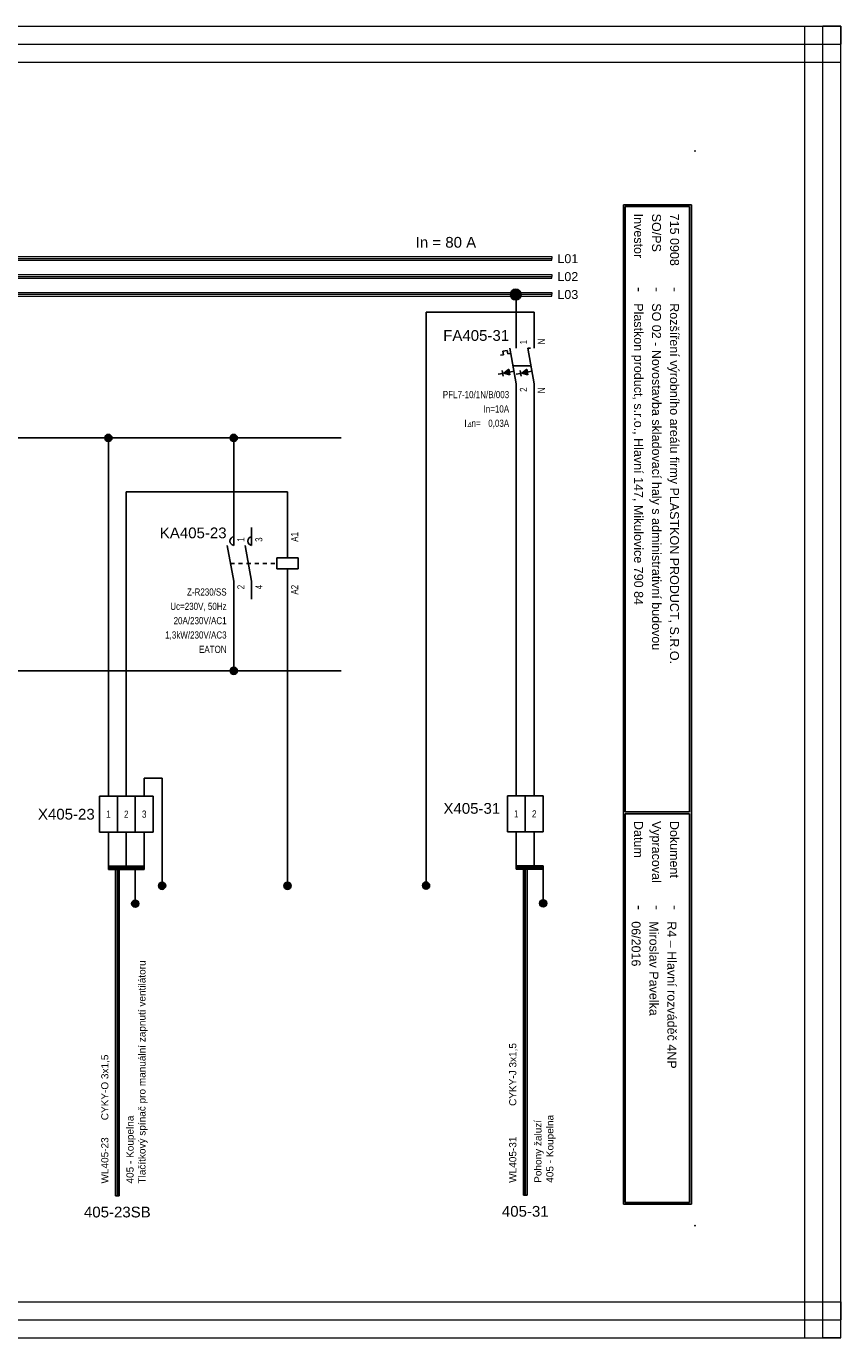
# Model space of a CAD drawing. Extents: x -739 to 3080, y 3040 to 3960.
# Tile 12 of 12: x 2471 to 2699, y 3359 to 3725. Entities that reach past the tile are written whole.
import ezdxf
from ezdxf.enums import TextEntityAlignment as Align

# ---------------------------------------------------------------- set-up
doc = ezdxf.new("R2010")
doc.units = 0
doc.header["$MEASUREMENT"] = 0
doc.linetypes.add('DASHED', pattern=[0.564444, 0.282222, -0.282222])
for name, color, linetype in [('1-KRESBA', 7, 'Continuous'), ('__Bílá', 7, 'Continuous'), ('__Oranžová', 30, 'Continuous'), ('__Rudá 010', 10, 'Continuous'), ('__Vínová 220', 220, 'Continuous'), ('__Černá 250', 7, 'Continuous')]:
    doc.layers.add(name, color=color, linetype=linetype)
doc.styles.add('Arial', font='arial.ttf')
doc.styles.add('GENERATED_STYLE_1', font='arial.ttf')
doc.styles.add('GREEKC', font='greekc', dxfattribs={"width": 0.8, "height": 1.3})

# ---------------------------------------------------------------- blocks, each defined once
blk = doc.blocks.new('BLK_Razítko_malé_pro_rozváděče')
at = {"layer": '__Bílá'}
for p, q in [((15, -1), (15, -20)), ((15, -1), (294, -1)), ((15.5, -1.5), (15.5, -19.5)), ((15.5, -1.5), (184.5, -1.5)), ((184.5, -1.5), (184.5, -19.5)), ((185, -1.5), (185, -19.5)), ((185, -1.5), (293.5, -1.5)), ((293.5, -19.5), (293.5, -1.5)), ((294, -20), (294, -1)), ((15, -20), (294, -20)), ((15.5, -19.5), (184.5, -19.5)), ((185, -19.5), (293.5, -19.5)), ((15, -405), (15, -419)), ((15, -405), (294, -405)), ((15.5, -405.5), (15.5, -418.5)), ((15.5, -405.5), (194.5, -405.5)), ((194.5, -405.5), (194.5, -418.5)), ((195, -405.5), (195, -418.5)), ((195, -405.5), (293.5, -405.5)), ((293.5, -405.5), (293.5, -418.5)), ((294, -405), (294, -419)), ((15, -419), (294, -419)), ((15.5, -418.5), (194.5, -418.5)), ((195, -418.5), (293.5, -418.5))]:
    blk.add_line(p, q, dxfattribs=at)
for p in [(0, 0), (300, 0), (0, -420), (300, -420)]:
    blk.add_point(p, dxfattribs=at)
at = {"layer": '__Bílá', "style": 'Arial'}
for s, height, p in [('-', 3, (38, -7)), ('Dokument', 2.5, (187, -7)), ('-', 3, (210.5, -7)), ('SO/PS', 2.5, (17.5, -12)), ('-', 3, (38, -12)), ('Vypracoval', 2.5, (187, -12)), ('-', 3, (210.5, -12)), ('Investor', 2.5, (17.5, -17)), ('Datum', 2.5, (187, -17)), ('-', 3, (38, -17)), ('-', 3, (210.5, -17)), ('PVLK PROJECT s.r.o. , Langrova 195/33,  787 01 Šumperk', 2.5, (17.5, -411)), ('Copyright © 2012 PVLK', 2.5, (197, -411)), ('Telefon: 773 836 685, mobil: 777 848 204, e-mail: %%Upavelka@pvlk.cz', 2.5, (17.5, -416)), ('Číslo dokumentu .....', 2.5, (197, -416))]:
    blk.add_text(s, height=height, dxfattribs=at).set_placement(p)
at = {"layer": '__Vínová 220', "char_height": 2.5, "attachment_point": 7, "style": 'Arial'}
for s, insert in [('715 0908', (17.5, -7)), ('Rozšíření výrobního areálu firmy PLASTKON PRODUCT, S.R.O.', (42.5, -7.75)), ('R4 – Hlavní rozváděč 4NP', (215, -7.75)), ('SO 02 - Novostavba skladovací haly s administrativní budovou', (42.5, -12.75)), ('Miroslav Pavelka', (215, -12.75)), ('Plastkon product, s.r.o., Hlavní 147, Mikulovice 790 84', (42.5, -17.75)), ('06/2016', (215, -17.75))]:
    blk.add_mtext(s, dxfattribs=dict(at, insert=insert))
at = {"layer": '__Vínová 220', "style": 'Arial'}
blk.add_attdef('ČÍSLO', text='', height=4, dxfattribs=at).set_placement((290, -416), align=Align.RIGHT)
blk = doc.blocks.new('V0109A02')
for p, q in [((0, 0), (0, 10)), ((5, 10), (0, 10)), ((5, 0), (5, 10)), ((10, 10), (5, 10)), ((10, 0), (10, 10)), ((5, 0), (0, 0)), ((10, 0), (5, 0))]:
    blk.add_line(p, q)
at = {"style": 'Arial'}
blk.add_attdef('POPIS', text='', height=3, dxfattribs=at).set_placement((-2, 5), align=Align.RIGHT)
at = {"style": 'Arial', "width": 0.8}
for tag, p in [('S1', (2.5, 5)), ('S2', (7.5, 5))]:
    blk.add_attdef(tag, text='', height=2, dxfattribs=at).set_placement(p, align=Align.MIDDLE)
blk = doc.blocks.new('V0085A01')
h = blk.add_hatch(color=256)
edge = h.paths.add_edge_path()
edge.add_arc((0, 0), 1, 0, 360)
blk.add_circle((0, 0), 1)
blk = doc.blocks.new('FEVA0910')
h = blk.add_hatch(color=256)
h.paths.add_polyline_path([(-1.92, -1.71), (-2.06, -0.92), (-3.5, -2)])
h.paths.add_polyline_path([(-3.5, -2), (-1.77, -2.5), (-1.92, -1.71)])
h = blk.add_hatch(color=256)
h.paths.add_polyline_path([(2.94, -0.92), (1.5, -2), (3.08, -1.71)])
h.paths.add_polyline_path([(3.08, -1.71), (1.5, -2), (3.23, -2.5)])
for p, q in [((0, 5), (0, 10)), ((5, 5), (5, 10)), ((-3.75, 4.14), (-2.56, 4.35)), ((-3.75, 4.14), (-3.57, 3.12)), ((-2.56, 4.35), (-2.38, 3.34)), ((-1.82, 5), (0, -5)), ((3.18, 5), (5, -5)), ((3.18, 5), (4, 5)), ((-4.45, 2.96), (-3.57, 3.12)), ((-2.38, 3.34), (-1.54, 3.49)), ((-0.91, 0), (4.09, 0)), ((-3.79, -2.07), (-5.07, -2.29)), ((-3.93, -1.27), (-3.65, -2.86)), ((-3.5, -2), (-2.06, -0.92)), ((-3.5, -2), (-0.64, -1.48)), ((-3.5, -2), (-1.77, -2.5)), ((-2.06, -0.92), (-1.77, -2.5)), ((1.21, -2.07), (-0.07, -2.29)), ((1.07, -1.27), (1.35, -2.86)), ((1.5, -2), (2.94, -0.92)), ((1.5, -2), (4.36, -1.48)), ((1.5, -2), (3.23, -2.5)), ((2.94, -0.92), (3.23, -2.5)), ((0, -5), (0, -10)), ((5, -5), (5, -10))]:
    blk.add_line(p, q)
at = {"style": 'Arial', "width": 0.8}
for s, p in [('I', (-14.5, -17)), ('n=', (-12.5, -17))]:
    blk.add_text(s, height=2, dxfattribs=at).set_placement(p)
at = {"style": 'GREEKC', "oblique": 10, "width": 0.8}
blk.add_text('D', height=1.3, dxfattribs=at).set_placement((-13.68, -17))
at = {"style": 'Arial'}
blk.add_attdef('POPIS', text='', height=3, dxfattribs=at).set_placement((-2, 7), align=Align.RIGHT)
at = {"style": 'Arial', "width": 0.8}
for tag, p in [('NO1', (3, 6)), ('NO2', (8, 6))]:
    blk.add_attdef(tag, p, '', height=2, rotation=90, dxfattribs=at)
for tag, p in [('TYP', (-2, -9)), ('PROUD', (-2, -13)), ('REZID', (-2, -17)), ('DOPLŇ1', (-2, -21)), ('DOPLŇ2', (-2, -25))]:
    blk.add_attdef(tag, text='', height=2, dxfattribs=at).set_placement(p, align=Align.RIGHT)
for tag, p in [('CO1', (3, -6)), ('CO2', (8, -6))]:
    blk.add_attdef(tag, text='', height=2, rotation=90, dxfattribs=at).set_placement(p, align=Align.RIGHT)
blk = doc.blocks.new('L0001A02')
at = {"linetype": 'Continuous'}
h = blk.add_hatch(color=256, dxfattribs=at)
edge = h.paths.add_edge_path()
edge.add_arc((0, 0), 1.5, 0, 360)
blk.add_circle((0, 0), 1.5)
blk = doc.blocks.new('V0109A03')
for p, q in [((5, 10), (0, 10)), ((0, 0), (0, 10)), ((10, 10), (5, 10)), ((5, 0), (5, 10)), ((15, 10), (10, 10)), ((10, 0), (10, 10)), ((15, 0), (15, 10)), ((5, 0), (0, 0)), ((10, 0), (5, 0)), ((15, 0), (10, 0))]:
    blk.add_line(p, q)
at = {"style": 'Arial'}
blk.add_attdef('POPIS', text='', height=3, dxfattribs=at).set_placement((-2, 5), align=Align.RIGHT)
at = {"style": 'Arial', "width": 0.8}
for tag, p in [('S1', (2.5, 5)), ('S2', (7.5, 5)), ('S3', (12.5, 5))]:
    blk.add_attdef(tag, text='', height=2, dxfattribs=at).set_placement(p, align=Align.MIDDLE)
blk = doc.blocks.new('L0001A01')
h = blk.add_hatch(color=256)
edge = h.paths.add_edge_path()
edge.add_arc((0, 0), 1, 0, 360)
blk.add_circle((0, 0), 1)
blk = doc.blocks.new('moe01029')
for p, q in [((0, 5), (0, 10)), ((5, 5), (5, 10)), ((15, 1.5), (15, 10)), ((-1.82, 5), (0, -5)), ((3.18, 5), (5, -5)), ((12, -1.5), (12, 1.5)), ((12, 1.5), (18, 1.5)), ((18, 1.5), (18, -1.5)), ((18, -1.5), (12, -1.5)), ((15, -1.5), (15, -10)), ((0, -5), (0, -10)), ((5, -5), (5, -10))]:
    blk.add_line(p, q)
at = {"linetype": 'DASHED', "ltscale": 4}
blk.add_line((-0.91, 0), (12, 0), dxfattribs=at)
for centre in [(0.15, 6.2), (5.15, 6.2)]:
    blk.add_arc(centre, 1.21, 97.3062, 262.6938)
at = {"style": 'Arial'}
blk.add_attdef('POPIS', text='', height=3, dxfattribs=at).set_placement((-2, 7), align=Align.RIGHT)
at = {"style": 'Arial', "width": 0.8}
for tag, p in [('NO1', (3, 6)), ('NO2', (8, 6)), ('A1', (18, 6))]:
    blk.add_attdef(tag, p, '', height=2, rotation=90, dxfattribs=at)
for tag, p in [('TYP', (-2, -9)), ('CÍVKA', (-2, -13)), ('AC1(PROUD)', (-2, -17)), ('AC3(VÝKON)', (-2, -21)), ('DOPLŇ1', (-2, -25)), ('DOPLŇ2', (-2, -29))]:
    blk.add_attdef(tag, text='', height=2, dxfattribs=at).set_placement(p, align=Align.RIGHT)
for tag, p in [('CO1', (3, -6)), ('CO2', (8, -6)), ('A2', (18, -6))]:
    blk.add_attdef(tag, text='', height=2, rotation=90, dxfattribs=at).set_placement(p, align=Align.RIGHT)

msp = doc.modelspace()

# ---------------------------------------------------------------- linework, layer by layer
at = {"layer": '1-KRESBA'}
for p, q in [((2608.22, 3640), (2608.22, 3650.04)), ((2613.22, 3645), (2583.04, 3645)), ((2583.04, 3645), (2583.04, 3484.9)), ((2613.22, 3640), (2613.22, 3645)), ((2608.22, 3510), (2608.22, 3620)), ((2613.22, 3620), (2613.22, 3510)), ((2559.33, 3609.9), (2304.33, 3609.9)), ((2494.33, 3509.9), (2494.33, 3609.9)), ((2529.33, 3584.9), (2529.33, 3609.9)), ((2499.33, 3509.9), (2499.33, 3594.9)), ((2499.33, 3594.9), (2544.33, 3594.9)), ((2544.33, 3594.9), (2544.33, 3584.9)), ((2529.33, 3544.9), (2529.33, 3564.9)), ((2544.33, 3564.9), (2544.33, 3484.9)), ((2419.33, 3544.9), (2559.33, 3544.9)), ((2504.33, 3509.9), (2504.33, 3514.9)), ((2504.33, 3514.9), (2509.33, 3514.9)), ((2509.33, 3514.9), (2509.33, 3484.9)), ((2494.33, 3499.9), (2494.33, 3489.9)), ((2499.33, 3499.9), (2499.33, 3489.9)), ((2504.33, 3499.9), (2504.33, 3489.9)), ((2608.22, 3500), (2608.22, 3490)), ((2613.22, 3500), (2613.22, 3490)), ((2494.33, 3490.4), (2494.33, 3489.9)), ((2494.33, 3490.4), (2504.33, 3490.4)), ((2494.33, 3489.4), (2494.33, 3489.9)), ((2494.33, 3489.9), (2504.33, 3489.9)), ((2494.33, 3489.4), (2504.33, 3489.4)), ((2496.33, 3398.33), (2496.33, 3490.29)), ((2496.33, 3490.29), (2496.83, 3490.29)), ((2496.83, 3398.33), (2496.83, 3490.29)), ((2497.33, 3490.29), (2496.83, 3490.29)), ((2497.33, 3398.33), (2497.33, 3490.29)), ((2501.83, 3489.9), (2501.83, 3479.9)), ((2504.33, 3490.4), (2504.33, 3489.9)), ((2504.33, 3489.4), (2504.33, 3489.9)), ((2608.22, 3490.5), (2608.22, 3490)), ((2608.22, 3490.5), (2615.72, 3490.5)), ((2608.22, 3489.5), (2608.22, 3490)), ((2608.22, 3490), (2615.72, 3490)), ((2608.22, 3489.5), (2615.72, 3489.5)), ((2610.22, 3398.53), (2610.22, 3490.5)), ((2610.22, 3490.5), (2610.72, 3490.5)), ((2610.72, 3398.53), (2610.72, 3490.5)), ((2611.22, 3490.5), (2610.72, 3490.5)), ((2611.22, 3398.53), (2611.22, 3490.5)), ((2615.72, 3490.5), (2615.72, 3490)), ((2615.72, 3490), (2615.72, 3480)), ((2615.72, 3489.5), (2615.72, 3490)), ((2496.33, 3398.33), (2496.83, 3398.33)), ((2497.33, 3398.33), (2496.83, 3398.33)), ((2610.22, 3398.53), (2610.72, 3398.53)), ((2611.22, 3398.53), (2610.72, 3398.53))]:
    msp.add_line(p, q, dxfattribs=at)
at = {"layer": '1-KRESBA', "color": 250, "linetype": 'Continuous'}
msp.add_line((2638.14, 3585), (2638.14, 3615), dxfattribs=at)
at = {"layer": '__Oranžová', "lineweight": 0}
for p, q in [((2268.12, 3660.5), (2618.12, 3660.5)), ((2268.12, 3660), (2618.12, 3660)), ((2268.12, 3659.5), (2618.12, 3659.5)), ((2618.12, 3660.5), (2618.12, 3660)), ((2618.12, 3659.5), (2618.12, 3660)), ((2268.12, 3655.5), (2618.12, 3655.5)), ((2268.12, 3655), (2618.12, 3655)), ((2268.12, 3654.5), (2618.12, 3654.5)), ((2618.12, 3655.5), (2618.12, 3655)), ((2618.12, 3654.5), (2618.12, 3655)), ((2268.12, 3650.5), (2618.12, 3650.5)), ((2268.12, 3650), (2618.12, 3650)), ((2618.12, 3650.5), (2618.12, 3650)), ((2618.12, 3649.5), (2618.12, 3650)), ((2268.12, 3649.5), (2618.12, 3649.5))]:
    msp.add_line(p, q, dxfattribs=at)
at = {"layer": '__Vínová 220', "lineweight": 0}
for p, q in [((2202.41, 3724.82), (2698.81, 3724.82)), ((2688.81, 3358.74), (2688.81, 3724.82)), ((2688.81, 3724.82), (2693.81, 3724.82)), ((2693.81, 3358.74), (2693.81, 3724.82)), ((2698.81, 3724.82), (2693.81, 3724.82)), ((2698.81, 3724.82), (2698.81, 3719.82)), ((2698.81, 3358.74), (2698.81, 3724.82)), ((2202.41, 3719.82), (2698.81, 3719.82)), ((2698.81, 3714.82), (2698.81, 3719.82)), ((2202.41, 3714.82), (2698.81, 3714.82)), ((2202.41, 3368.74), (2698.81, 3368.74)), ((2698.81, 3368.74), (2698.81, 3363.74)), ((2202.41, 3363.74), (2698.81, 3363.74)), ((2698.81, 3358.74), (2698.81, 3363.74)), ((2202.41, 3358.74), (2698.81, 3358.74)), ((2688.81, 3358.74), (2693.81, 3358.74)), ((2698.81, 3358.74), (2693.81, 3358.74))]:
    msp.add_line(p, q, dxfattribs=at)

# ---------------------------------------------------------------- block references
at = {"color": 250, "linetype": 'Continuous'}
for p in [(2509.33, 3484.9), (2544.33, 3484.9), (2583.03, 3484.95), (2501.83, 3479.9), (2615.72, 3480)]:
    msp.add_blockref('V0085A01', p, dxfattribs=at)
at = {"layer": '1-KRESBA', "rotation": 270}
msp.add_blockref('BLK_Razítko_malé_pro_rozváděče', (2658.12, 3690), dxfattribs=at).add_auto_attribs({'ČÍSLO': '25.6'})
at = {"layer": '1-KRESBA'}
msp.add_blockref('L0001A02', (2608.06, 3649.92), dxfattribs=at)
at = {"layer": '1-KRESBA', "color": 250, "linetype": 'Continuous'}
for p in [(2494.33, 3609.9), (2529.33, 3609.9), (2529.33, 3544.9)]:
    msp.add_blockref('L0001A01', p, dxfattribs=at)
at = {"layer": '__Černá 250'}
for name, p, values in [('FEVA0910', (2608.22, 3630), {'POPIS': 'FA405-31', 'TYP': 'PFL7-10/1N/B/003', 'PROUD': 'In=10A', 'REZID': '0,03A', 'CO1': '2', 'NO1': '1', 'CO2': 'N', 'NO2': 'N'}), ('moe01029', (2529.33, 3574.9), {'POPIS': 'KA405-23', 'TYP': 'Z-R230/SS', 'CÍVKA': 'Uc=230V, 50Hz', 'AC1(PROUD)': '20A/230V/AC1', 'AC3(VÝKON)': '1,3kW/230V/AC3', 'DOPLŇ1': 'EATON', 'CO1': '2', 'NO1': '1', 'CO2': '4', 'NO2': '3', 'A1': 'A1', 'A2': 'A2'}), ('V0109A02', (2605.72, 3500), {'POPIS': 'X405-31', 'S1': '1', 'S2': '2'})]:
    msp.add_blockref(name, p, dxfattribs=at).add_auto_attribs(values)
ref = msp.add_blockref('V0109A03', (2491.83, 3499.9), dxfattribs=at)
ref.add_attrib('POPIS', 'X405-23', dxfattribs={"layer": '0', "height": 3, "style": 'Arial'}).set_placement((2490.51, 3503.38), align=Align.RIGHT)
ref.add_attrib('S1', '1', dxfattribs={"layer": '0', "height": 2, "style": 'Arial', "width": 0.8}).set_placement((2494.33, 3504.9), align=Align.MIDDLE)
ref.add_attrib('S2', '2', dxfattribs={"layer": '0', "height": 2, "style": 'Arial', "width": 0.8}).set_placement((2499.33, 3504.9), align=Align.MIDDLE)
ref.add_attrib('S3', '3', dxfattribs={"layer": '0', "height": 2, "style": 'Arial', "width": 0.8}).set_placement((2504.33, 3504.9), align=Align.MIDDLE)

# ---------------------------------------------------------------- texts
at = {"layer": '1-KRESBA', "color": 4, "linetype": 'Continuous', "style": 'Arial'}
msp.add_text('In = 80 A', height=3, dxfattribs=at).set_placement((2580.12, 3663))
at = {"layer": '__Oranžová', "lineweight": 0, "style": 'Arial'}
for s, p in [('L01', (2619.69, 3658.69)), ('L02', (2619.69, 3653.69)), ('L03', (2619.69, 3648.69))]:
    msp.add_text(s, height=2.5, dxfattribs=at).set_placement(p)
at = {"layer": '__Rudá 010', "style": 'Arial'}
for s, p in [('CYKY-J 3x1,5', (2608.22, 3423.45)), ('CYKY-O 3x1,5', (2494.33, 3419.46)), ('WL405-23', (2494.33, 3401.79)), ('WL405-31', (2608.22, 3402))]:
    msp.add_text(s, height=2, rotation=90, dxfattribs=at).set_placement(p)
at = {"layer": '__Rudá 010', "style": 'GENERATED_STYLE_1'}
for s, p in [('405-23SB', (2496.83, 3392.33)), ('405-31', (2610.72, 3392.53))]:
    msp.add_text(s, height=3, dxfattribs=at).set_placement(p, align=Align.CENTER)
at = {"layer": '__Rudá 010', "char_height": 2, "width": 62.8406, "attachment_point": 1, "rotation": 90, "style": 'Arial'}
for s, insert in [('405 - Koupelna\\PTlačítkový spínač pro manuální zapnutí ventilátoru', (2499.36, 3401.79)), ('Pohony žaluzí\\P405 - Koupelna', (2613.25, 3402))]:
    msp.add_mtext(s, dxfattribs=dict(at, insert=insert))

doc.saveas('drawing.dxf')
